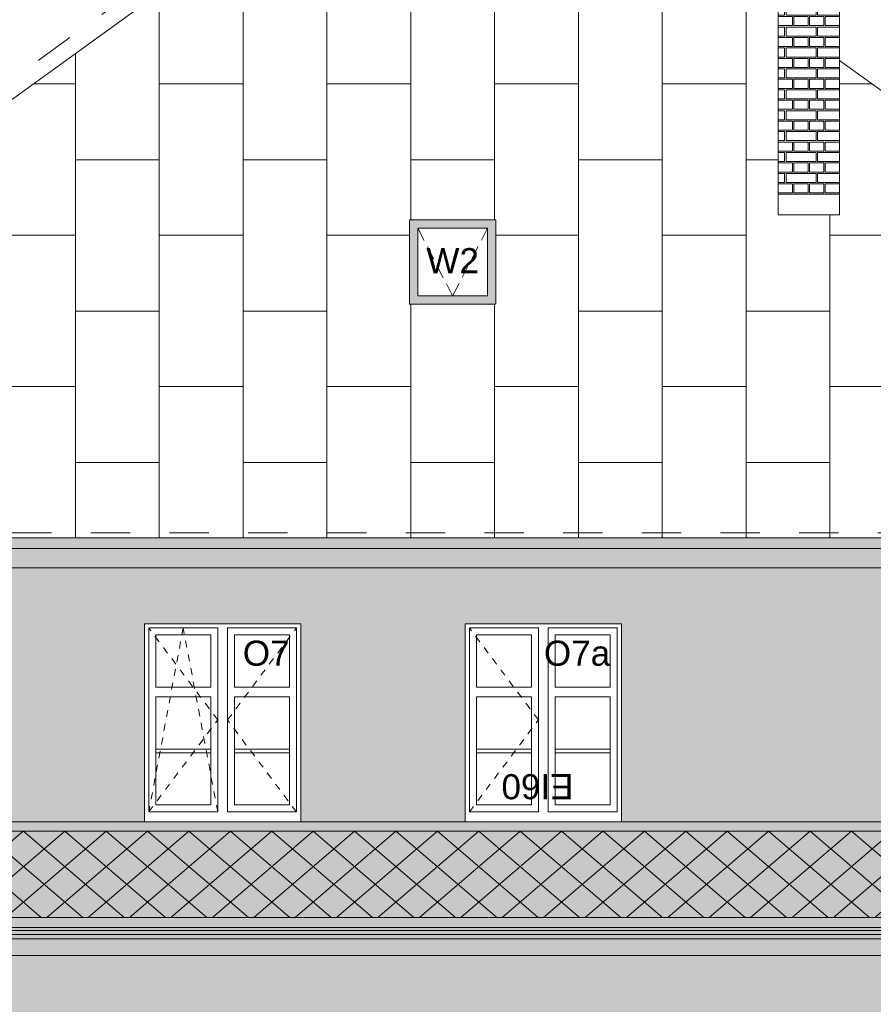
# Model space of a CAD drawing. Extents: x -396299 to -11759, y -15022 to 18278.
# Tile 201 of 205: x -37689 to -31567, y 7523 to 14587. Entities that reach past the tile are written whole.
import ezdxf

# ---------------------------------------------------------------- set-up
doc = ezdxf.new("R2010")
doc.units = 0
doc.header["$MEASUREMENT"] = 0
for name, pattern in [('Dashed', [564.444447, 282.222223, -282.222223]), ('Hidden Line', [100, 50, -50]), ('Krawędzie ukryte', [150, 100, -50])]:
    doc.linetypes.add(name, pattern=pattern)
for name, color, linetype, lineweight, true_color in [('A-Opisy_Nr_Pióra__88', 7, 'Continuous', 20, 0xfd4435), ('Arch kolorystyka_Nr_Pióra__102', 7, 'Continuous', 13, 0xcccccc), ('Arch okna_Nr_Pióra__114', 7, 'Continuous', 13, 0xf1d696), ('arch wypelnienia_Nr_Pióra__2', 7, 'Continuous', 13, 0x7f7f7f)]:
    doc.layers.add(name, color=color, linetype=linetype, lineweight=lineweight, true_color=true_color)
for name, color, linetype, lineweight in [('Arch okna_Nr_Pióra__32', 34, 'Continuous', 15), ('Arch opisy okien_Nr_Pióra__21', 7, 'Continuous', 13), ('INWENT DACH_Nr_Pióra__21', 7, 'Continuous', 13), ('INWENT DACH_Nr_Pióra__5', 7, 'Continuous', 13), ('INWENT KONST. DREWNIANA_Nr_Pióra__21', 7, 'Continuous', 13), ('INWENT ODWODNIENIE_Nr_Pióra__5', 7, 'Continuous', 13), ('INWENT. DRZWI_Nr_Pióra__21', 7, 'Continuous', 13), ('INWENT. OKNA_Nr_Pióra__21', 7, 'Continuous', 13), ('INWENT.ŚCIANY_Nr_Pióra__21', 7, 'Continuous', 13)]:
    doc.layers.add(name, color=color, linetype=linetype, lineweight=lineweight)
doc.styles.add('GENERATED_STYLE_8', font='arial.ttf')

# ---------------------------------------------------------------- blocks, each defined once
blk = doc.blocks.new('*X16')
at = {"layer": 'Arch kolorystyka_Nr_Pióra__102', "linetype": 'Continuous'}
for p, q in [((-32202.5, 14983.7), (-32248.7, 14983.7)), ((-32202.5, 14918.7), (-32202.5, 14983.7)), ((-31977.5, 14983.7), (-32192.5, 14983.7)), ((-32192.5, 14918.7), (-32192.5, 14983.7)), ((-31977.5, 14918.7), (-31977.5, 14983.7)), ((-31808.7, 14983.7), (-31967.5, 14983.7)), ((-31967.5, 14918.7), (-31967.5, 14983.7)), ((-32248.7, 14918.7), (-32202.5, 14918.7)), ((-32248.7, 14908.7), (-32146.2, 14908.7)), ((-32192.5, 14918.7), (-31977.5, 14918.7)), ((-32146.2, 14908.7), (-32146.2, 14843.7)), ((-32136.2, 14908.7), (-32136.2, 14843.7)), ((-32136.2, 14908.7), (-32033.7, 14908.7)), ((-32033.7, 14908.7), (-32033.7, 14843.7)), ((-32023.7, 14908.7), (-32023.7, 14843.7)), ((-32023.7, 14908.7), (-31921.2, 14908.7)), ((-31967.5, 14918.7), (-31808.7, 14918.7)), ((-31921.2, 14908.7), (-31921.2, 14843.7)), ((-31911.2, 14908.7), (-31911.2, 14843.7)), ((-31911.2, 14908.7), (-31808.7, 14908.7)), ((-32248.7, 14843.7), (-32146.2, 14843.7)), ((-32202.5, 14833.7), (-32248.7, 14833.7)), ((-32202.5, 14768.7), (-32202.5, 14833.7)), ((-31977.5, 14833.7), (-32192.5, 14833.7)), ((-32192.5, 14768.7), (-32192.5, 14833.7)), ((-32136.2, 14843.7), (-32033.7, 14843.7)), ((-32023.7, 14843.7), (-31921.2, 14843.7)), ((-31977.5, 14768.7), (-31977.5, 14833.7)), ((-31808.7, 14833.7), (-31967.5, 14833.7)), ((-31967.5, 14768.7), (-31967.5, 14833.7)), ((-31911.2, 14843.7), (-31808.7, 14843.7)), ((-32248.7, 14768.7), (-32202.5, 14768.7)), ((-32192.5, 14768.7), (-31977.5, 14768.7)), ((-31967.5, 14768.7), (-31808.7, 14768.7)), ((-32248.7, 14758.7), (-32146.2, 14758.7)), ((-32248.7, 14693.7), (-32146.2, 14693.7)), ((-32146.2, 14758.7), (-32146.2, 14693.7)), ((-32136.2, 14758.7), (-32136.2, 14693.7)), ((-32136.2, 14758.7), (-32033.7, 14758.7)), ((-32136.2, 14693.7), (-32033.7, 14693.7)), ((-32033.7, 14758.7), (-32033.7, 14693.7)), ((-32023.7, 14758.7), (-32023.7, 14693.7)), ((-32023.7, 14758.7), (-31921.2, 14758.7)), ((-32023.7, 14693.7), (-31921.2, 14693.7)), ((-31921.2, 14758.7), (-31921.2, 14693.7)), ((-31911.2, 14758.7), (-31911.2, 14693.7)), ((-31911.2, 14758.7), (-31808.7, 14758.7)), ((-31911.2, 14693.7), (-31808.7, 14693.7)), ((-32202.5, 14683.7), (-32248.7, 14683.7)), ((-32202.5, 14618.7), (-32202.5, 14683.7)), ((-31977.5, 14683.7), (-32192.5, 14683.7)), ((-32192.5, 14618.7), (-32192.5, 14683.7)), ((-31977.5, 14618.7), (-31977.5, 14683.7)), ((-31808.7, 14683.7), (-31967.5, 14683.7)), ((-31967.5, 14618.7), (-31967.5, 14683.7)), ((-32248.7, 14618.7), (-32202.5, 14618.7)), ((-32248.7, 14608.7), (-32146.2, 14608.7)), ((-32192.5, 14618.7), (-31977.5, 14618.7)), ((-32146.2, 14608.7), (-32146.2, 14543.7)), ((-32136.2, 14608.7), (-32136.2, 14543.7)), ((-32136.2, 14608.7), (-32033.7, 14608.7)), ((-32033.7, 14608.7), (-32033.7, 14543.7)), ((-32023.7, 14608.7), (-32023.7, 14543.7)), ((-32023.7, 14608.7), (-31921.2, 14608.7)), ((-31967.5, 14618.7), (-31808.7, 14618.7)), ((-31921.2, 14608.7), (-31921.2, 14543.7)), ((-31911.2, 14608.7), (-31911.2, 14543.7)), ((-31911.2, 14608.7), (-31808.7, 14608.7)), ((-32248.7, 14543.7), (-32146.2, 14543.7)), ((-32202.5, 14533.7), (-32248.7, 14533.7)), ((-32202.5, 14468.7), (-32202.5, 14533.7)), ((-31977.5, 14533.7), (-32192.5, 14533.7)), ((-32192.5, 14468.7), (-32192.5, 14533.7)), ((-32136.2, 14543.7), (-32033.7, 14543.7)), ((-32023.7, 14543.7), (-31921.2, 14543.7)), ((-31977.5, 14468.7), (-31977.5, 14533.7)), ((-31808.7, 14533.7), (-31967.5, 14533.7)), ((-31967.5, 14468.7), (-31967.5, 14533.7)), ((-31911.2, 14543.7), (-31808.7, 14543.7)), ((-32248.7, 14468.7), (-32202.5, 14468.7)), ((-32248.7, 14458.7), (-32146.2, 14458.7)), ((-32192.5, 14468.7), (-31977.5, 14468.7)), ((-32146.2, 14458.7), (-32146.2, 14393.7)), ((-32136.2, 14458.7), (-32136.2, 14393.7)), ((-32136.2, 14458.7), (-32033.7, 14458.7)), ((-32033.7, 14458.7), (-32033.7, 14393.7)), ((-32023.7, 14458.7), (-32023.7, 14393.7)), ((-32023.7, 14458.7), (-31921.2, 14458.7)), ((-31967.5, 14468.7), (-31808.7, 14468.7)), ((-31921.2, 14458.7), (-31921.2, 14393.7)), ((-31911.2, 14458.7), (-31911.2, 14393.7)), ((-31911.2, 14458.7), (-31808.7, 14458.7)), ((-32248.7, 14393.7), (-32146.2, 14393.7)), ((-32202.5, 14383.7), (-32248.7, 14383.7)), ((-32202.5, 14318.7), (-32202.5, 14383.7)), ((-31977.5, 14383.7), (-32192.5, 14383.7)), ((-32192.5, 14318.7), (-32192.5, 14383.7)), ((-32136.2, 14393.7), (-32033.7, 14393.7)), ((-32023.7, 14393.7), (-31921.2, 14393.7)), ((-31977.5, 14318.7), (-31977.5, 14383.7)), ((-31808.7, 14383.7), (-31967.5, 14383.7)), ((-31967.5, 14318.7), (-31967.5, 14383.7)), ((-31911.2, 14393.7), (-31808.7, 14393.7)), ((-32248.7, 14318.7), (-32202.5, 14318.7)), ((-32248.7, 14308.7), (-32146.2, 14308.7)), ((-32192.5, 14318.7), (-31977.5, 14318.7)), ((-32146.2, 14308.7), (-32146.2, 14243.7)), ((-32136.2, 14308.7), (-32136.2, 14243.7)), ((-32136.2, 14308.7), (-32033.7, 14308.7)), ((-32033.7, 14308.7), (-32033.7, 14243.7)), ((-32023.7, 14308.7), (-32023.7, 14243.7)), ((-32023.7, 14308.7), (-31921.2, 14308.7)), ((-31967.5, 14318.7), (-31808.7, 14318.7)), ((-31921.2, 14308.7), (-31921.2, 14243.7)), ((-31911.2, 14308.7), (-31911.2, 14243.7)), ((-31911.2, 14308.7), (-31808.7, 14308.7)), ((-32248.7, 14243.7), (-32146.2, 14243.7)), ((-32202.5, 14233.7), (-32248.7, 14233.7)), ((-32202.5, 14168.7), (-32202.5, 14233.7)), ((-31977.5, 14233.7), (-32192.5, 14233.7)), ((-32192.5, 14168.7), (-32192.5, 14233.7)), ((-32136.2, 14243.7), (-32033.7, 14243.7)), ((-32023.7, 14243.7), (-31921.2, 14243.7)), ((-31977.5, 14168.7), (-31977.5, 14233.7)), ((-31808.7, 14233.7), (-31967.5, 14233.7)), ((-31967.5, 14168.7), (-31967.5, 14233.7)), ((-31911.2, 14243.7), (-31808.7, 14243.7)), ((-32248.7, 14168.7), (-32202.5, 14168.7)), ((-32248.7, 14158.7), (-32146.2, 14158.7)), ((-32192.5, 14168.7), (-31977.5, 14168.7)), ((-32146.2, 14158.7), (-32146.2, 14093.7)), ((-32136.2, 14158.7), (-32136.2, 14093.7)), ((-32136.2, 14158.7), (-32033.7, 14158.7)), ((-32033.7, 14158.7), (-32033.7, 14093.7)), ((-32023.7, 14158.7), (-32023.7, 14093.7)), ((-32023.7, 14158.7), (-31921.2, 14158.7)), ((-31967.5, 14168.7), (-31808.7, 14168.7)), ((-31921.2, 14158.7), (-31921.2, 14093.7)), ((-31911.2, 14158.7), (-31911.2, 14093.7)), ((-31911.2, 14158.7), (-31808.7, 14158.7)), ((-32248.7, 14093.7), (-32146.2, 14093.7)), ((-32202.5, 14083.7), (-32248.7, 14083.7)), ((-32202.5, 14018.7), (-32202.5, 14083.7)), ((-31977.5, 14083.7), (-32192.5, 14083.7)), ((-32192.5, 14018.7), (-32192.5, 14083.7)), ((-32136.2, 14093.7), (-32033.7, 14093.7)), ((-32023.7, 14093.7), (-31921.2, 14093.7)), ((-31977.5, 14018.7), (-31977.5, 14083.7)), ((-31808.7, 14083.7), (-31967.5, 14083.7)), ((-31967.5, 14018.7), (-31967.5, 14083.7)), ((-31911.2, 14093.7), (-31808.7, 14093.7)), ((-32248.7, 14018.7), (-32202.5, 14018.7)), ((-32248.7, 14008.7), (-32146.2, 14008.7)), ((-32192.5, 14018.7), (-31977.5, 14018.7)), ((-32146.2, 14008.7), (-32146.2, 13943.7)), ((-32136.2, 14008.7), (-32136.2, 13943.7)), ((-32136.2, 14008.7), (-32033.7, 14008.7)), ((-32033.7, 14008.7), (-32033.7, 13943.7)), ((-32023.7, 14008.7), (-32023.7, 13943.7)), ((-32023.7, 14008.7), (-31921.2, 14008.7)), ((-31967.5, 14018.7), (-31808.7, 14018.7)), ((-31921.2, 14008.7), (-31921.2, 13943.7)), ((-31911.2, 14008.7), (-31911.2, 13943.7)), ((-31911.2, 14008.7), (-31808.7, 14008.7)), ((-32248.7, 13943.7), (-32146.2, 13943.7)), ((-32202.5, 13933.7), (-32248.7, 13933.7)), ((-32202.5, 13868.7), (-32202.5, 13933.7)), ((-31977.5, 13933.7), (-32192.5, 13933.7)), ((-32192.5, 13868.7), (-32192.5, 13933.7)), ((-32136.2, 13943.7), (-32033.7, 13943.7)), ((-32023.7, 13943.7), (-31921.2, 13943.7)), ((-31977.5, 13868.7), (-31977.5, 13933.7)), ((-31808.7, 13933.7), (-31967.5, 13933.7)), ((-31967.5, 13868.7), (-31967.5, 13933.7)), ((-31911.2, 13943.7), (-31808.7, 13943.7)), ((-32248.7, 13868.7), (-32202.5, 13868.7)), ((-32248.7, 13858.7), (-32146.2, 13858.7)), ((-32192.5, 13868.7), (-31977.5, 13868.7)), ((-32146.2, 13858.7), (-32146.2, 13793.7)), ((-32136.2, 13858.7), (-32136.2, 13793.7)), ((-32136.2, 13858.7), (-32033.7, 13858.7)), ((-32033.7, 13858.7), (-32033.7, 13793.7)), ((-32023.7, 13858.7), (-32023.7, 13793.7)), ((-32023.7, 13858.7), (-31921.2, 13858.7)), ((-31967.5, 13868.7), (-31808.7, 13868.7)), ((-31921.2, 13858.7), (-31921.2, 13793.7)), ((-31911.2, 13858.7), (-31911.2, 13793.7)), ((-31911.2, 13858.7), (-31808.7, 13858.7)), ((-32248.7, 13793.7), (-32146.2, 13793.7)), ((-32202.5, 13783.7), (-32248.7, 13783.7)), ((-32202.5, 13718.7), (-32202.5, 13783.7)), ((-31977.5, 13783.7), (-32192.5, 13783.7)), ((-32192.5, 13718.7), (-32192.5, 13783.7)), ((-32136.2, 13793.7), (-32033.7, 13793.7)), ((-32023.7, 13793.7), (-31921.2, 13793.7)), ((-31977.5, 13718.7), (-31977.5, 13783.7)), ((-31808.7, 13783.7), (-31967.5, 13783.7)), ((-31967.5, 13718.7), (-31967.5, 13783.7)), ((-31911.2, 13793.7), (-31808.7, 13793.7)), ((-32248.7, 13718.7), (-32202.5, 13718.7)), ((-32248.7, 13708.7), (-32146.2, 13708.7)), ((-32192.5, 13718.7), (-31977.5, 13718.7)), ((-32146.2, 13708.7), (-32146.2, 13643.7)), ((-32136.2, 13708.7), (-32136.2, 13643.7)), ((-32136.2, 13708.7), (-32033.7, 13708.7)), ((-32033.7, 13708.7), (-32033.7, 13643.7)), ((-32023.7, 13708.7), (-32023.7, 13643.7)), ((-32023.7, 13708.7), (-31921.2, 13708.7)), ((-31967.5, 13718.7), (-31808.7, 13718.7)), ((-31921.2, 13708.7), (-31921.2, 13643.7)), ((-31911.2, 13708.7), (-31911.2, 13643.7)), ((-31911.2, 13708.7), (-31808.7, 13708.7)), ((-32248.7, 13643.7), (-32146.2, 13643.7)), ((-32202.5, 13633.7), (-32248.7, 13633.7)), ((-32202.5, 13568.7), (-32202.5, 13633.7)), ((-31977.5, 13633.7), (-32192.5, 13633.7)), ((-32192.5, 13568.7), (-32192.5, 13633.7)), ((-32136.2, 13643.7), (-32033.7, 13643.7)), ((-32023.7, 13643.7), (-31921.2, 13643.7)), ((-31977.5, 13568.7), (-31977.5, 13633.7)), ((-31808.7, 13633.7), (-31967.5, 13633.7)), ((-31967.5, 13568.7), (-31967.5, 13633.7)), ((-31911.2, 13643.7), (-31808.7, 13643.7)), ((-32248.7, 13568.7), (-32202.5, 13568.7)), ((-32192.5, 13568.7), (-31977.5, 13568.7)), ((-31967.5, 13568.7), (-31808.7, 13568.7)), ((-32248.7, 13558.7), (-32146.2, 13558.7)), ((-32248.7, 13493.7), (-32146.2, 13493.7)), ((-32146.2, 13558.7), (-32146.2, 13493.7)), ((-32136.2, 13558.7), (-32136.2, 13493.7)), ((-32136.2, 13558.7), (-32033.7, 13558.7)), ((-32136.2, 13493.7), (-32033.7, 13493.7)), ((-32033.7, 13558.7), (-32033.7, 13493.7)), ((-32023.7, 13558.7), (-32023.7, 13493.7)), ((-32023.7, 13558.7), (-31921.2, 13558.7)), ((-32023.7, 13493.7), (-31921.2, 13493.7)), ((-31921.2, 13558.7), (-31921.2, 13493.7)), ((-31911.2, 13558.7), (-31911.2, 13493.7)), ((-31911.2, 13558.7), (-31808.7, 13558.7)), ((-31911.2, 13493.7), (-31808.7, 13493.7)), ((-32202.5, 13483.7), (-32248.7, 13483.7)), ((-32202.5, 13418.7), (-32202.5, 13483.7)), ((-31977.5, 13483.7), (-32192.5, 13483.7)), ((-32192.5, 13418.7), (-32192.5, 13483.7)), ((-31977.5, 13418.7), (-31977.5, 13483.7)), ((-31808.7, 13483.7), (-31967.5, 13483.7)), ((-31967.5, 13418.7), (-31967.5, 13483.7)), ((-32248.7, 13418.7), (-32202.5, 13418.7)), ((-32248.7, 13408.7), (-32146.2, 13408.7)), ((-32192.5, 13418.7), (-31977.5, 13418.7)), ((-32146.2, 13408.7), (-32146.2, 13343.7)), ((-32136.2, 13408.7), (-32136.2, 13343.7)), ((-32136.2, 13408.7), (-32033.7, 13408.7)), ((-32033.7, 13408.7), (-32033.7, 13343.7)), ((-32023.7, 13408.7), (-32023.7, 13343.7)), ((-32023.7, 13408.7), (-31921.2, 13408.7)), ((-31967.5, 13418.7), (-31808.7, 13418.7)), ((-31921.2, 13408.7), (-31921.2, 13343.7)), ((-31911.2, 13408.7), (-31911.2, 13343.7)), ((-31911.2, 13408.7), (-31808.7, 13408.7)), ((-32248.7, 13343.7), (-32146.2, 13343.7)), ((-32136.2, 13343.7), (-32033.7, 13343.7)), ((-32023.7, 13343.7), (-31921.2, 13343.7)), ((-31911.2, 13343.7), (-31808.7, 13343.7))]:
    blk.add_line(p, q, dxfattribs=at)
blk = doc.blocks.new('Wypełnienie_8')
at = {"layer": 'Arch kolorystyka_Nr_Pióra__102', "linetype": 'Continuous'}
blk.add_blockref('*X16', (0, 0), dxfattribs=at)

msp = doc.modelspace()

# ---------------------------------------------------------------- hatches: boundary and pattern name
at = {"layer": 'Arch okna_Nr_Pióra__114', "linetype": 'Continuous', "lineweight": 0, "true_color": 0x3c3525}
for points in [[(-27763.7, 10793.4), (-41393.7, 10793.4), (-41393.7, 10653.2), (-27763.7, 10653.2)], [(-41393.7, 7873.2), (-27763.7, 7873.2), (-27763.7, 8075), (-41393.7, 8075)]]:
    msp.add_hatch(color=39, dxfattribs=at).paths.add_polyline_path(points, flags=0)
at = {"layer": 'Arch okna_Nr_Pióra__114', "linetype": 'Continuous', "lineweight": 0, "true_color": 0x786b4b}
for points in [[(-27763.7, 8833.2), (-27763.7, 10653.2), (-41393.7, 10653.2), (-41393.7, 8833.2), (-40593.7, 8833.2), (-40593.7, 10253.2), (-39473.7, 10253.2), (-39473.7, 8833.2), (-36793.7, 8833.2), (-36793.7, 10253.2), (-35673.7, 10253.2), (-35673.7, 8833.2), (-34493.7, 8833.2), (-34493.7, 10253.2), (-33373.7, 10253.2), (-33373.7, 8833.2), (-30338.7, 8833.2), (-30338.7, 10253.2), (-29218.7, 10253.2), (-29218.7, 8833.2)], [(-41393.7, 7393.2), (-27763.7, 7393.2), (-27763.7, 7873.2), (-41393.7, 7873.2)]]:
    msp.add_hatch(color=47, dxfattribs=at).paths.add_polyline_path(points, flags=0)
at = {"layer": 'Arch okna_Nr_Pióra__32', "linetype": 'Continuous', "lineweight": 0, "true_color": 0x603000}
h = msp.add_hatch(color=48, dxfattribs=at)
h.paths.add_polyline_path([(-34893.7, 12544.7), (-34273.7, 12544.7), (-34273.7, 13150.6), (-34893.7, 13150.6)], flags=0)
h.paths.add_polyline_path([(-34833.7, 13090.6), (-34333.7, 13090.6), (-34333.7, 12604.7), (-34833.7, 12604.7)], flags=0)
for points in [[(-42248.7, 10868.4, 0.194941), (-42226.6, 10815.7, 0.195791), (-42174.3, 10794), (-42173.7, 10793.4), (-26993.7, 10793.4), (-26993.7, 10794, 0.414214), (-26918.7, 10869), (-26919.3, 10868.4), (-26993.7, 10868.4), (-26993.7, 10869)], [(-41393.7, 8765), (-27763.7, 8765), (-27763.7, 8833.2), (-41393.7, 8833.2)], [(-41393.7, 8765), (-41393.7, 8145.4), (-27763.7, 8145.4), (-27763.7, 8765)], [(-27763.7, 8145.4), (-41393.7, 8145.4), (-41393.7, 8075), (-27763.7, 8075)]]:
    msp.add_hatch(color=48, dxfattribs=at).paths.add_polyline_path(points, flags=0)
at = {"layer": 'arch wypelnienia_Nr_Pióra__2', "linetype": 'Continuous'}
h = msp.add_hatch(dxfattribs=at)
h.set_pattern_fill('Concrete_Block', color=256, style=0, pattern_type=2)
h.set_pattern_definition([(40.6013, (-27268.74, 8764.96), (-148.4924, 127.2792), []), (139.3987, (-27268.74, 8764.96), (148.4924, 127.2792), [])])
h.paths.add_polyline_path([(-41393.7, 8145.4), (-27763.7, 8145.4), (-27763.7, 8765), (-41393.7, 8765)], flags=0)

# ---------------------------------------------------------------- linework, layer by layer
at = {"layer": 'A-Opisy_Nr_Pióra__88', "linetype": 'Dashed'}
for p, q in [((-34583.7, 16443.2), (-40438.4, 12212.2)), ((-42258.2, 10904.4), (-26919.3, 10904.4))]:
    msp.add_line(p, q, dxfattribs=at)
at = {"layer": 'arch wypelnienia_Nr_Pióra__2', "linetype": 'Continuous'}
for p, q in [((-34884.3, 16082.5), (-34884.3, 13150.6)), ((-34283.1, 16082.5), (-34283.1, 13150.6)), ((-35485.5, 15648.1), (-35485.5, 10869)), ((-33681.9, 15648.1), (-33681.9, 10869)), ((-36086.7, 15213.6), (-36086.7, 10869)), ((-33080.7, 15213.6), (-33080.7, 10869)), ((-36687.9, 14779.1), (-36687.9, 10869)), ((-32479.5, 14779.1), (-32479.5, 10869)), ((-37289.1, 14344.7), (-37289.1, 10869)), ((-37289.1, 14127.5), (-37589.7, 14127.5)), ((-36086.7, 14127.5), (-36687.9, 14127.5)), ((-34884.3, 14127.5), (-35485.5, 14127.5)), ((-34283.1, 14127.5), (-33681.9, 14127.5)), ((-33080.7, 14127.5), (-32479.5, 14127.5)), ((-31808.7, 14127.5), (-31577.7, 14127.5)), ((-36687.9, 13581.3), (-37289.1, 13581.3)), ((-35485.5, 13581.3), (-36086.7, 13581.3)), ((-34884.3, 13581.3), (-34283.1, 13581.3)), ((-33681.9, 13581.3), (-33080.7, 13581.3)), ((-32479.5, 13581.3), (-32248.7, 13581.3)), ((-31878.3, 13185.7), (-31878.3, 10869)), ((-37289.1, 13041.3), (-37890.3, 13041.3)), ((-36086.7, 13041.3), (-36687.9, 13041.3)), ((-34893.7, 13041.3), (-35485.5, 13041.3)), ((-34273.7, 13041.3), (-33681.9, 13041.3)), ((-33080.7, 13041.3), (-32479.5, 13041.3)), ((-31878.3, 13041.3), (-31277.1, 13041.3)), ((-34884.3, 12544.7), (-34884.3, 10869)), ((-34283.1, 12544.7), (-34283.1, 10869)), ((-36687.9, 12495.1), (-37289.1, 12495.1)), ((-35485.5, 12495.1), (-36086.7, 12495.1)), ((-33681.9, 12495.1), (-33080.7, 12495.1)), ((-32479.5, 12495.1), (-31878.3, 12495.1)), ((-37289.1, 11955.1), (-37890.3, 11955.1)), ((-36086.7, 11955.1), (-36687.9, 11955.1)), ((-34884.3, 11955.1), (-35485.5, 11955.1)), ((-34283.1, 11955.1), (-33681.9, 11955.1)), ((-33080.7, 11955.1), (-32479.5, 11955.1)), ((-31878.3, 11955.1), (-31277.1, 11955.1)), ((-36687.9, 11409), (-37289.1, 11409)), ((-35485.5, 11409), (-36086.7, 11409)), ((-34884.3, 11409), (-34283.1, 11409)), ((-33681.9, 11409), (-33080.7, 11409)), ((-32479.5, 11409), (-31878.3, 11409))]:
    msp.add_line(p, q, dxfattribs=at)
at = {"layer": 'INWENT DACH_Nr_Pióra__21', "linetype": 'Continuous'}
for p, q in [((-34583.7, 16299.8), (-42098.7, 10869)), ((-32248.7, 14993.7), (-32248.7, 13185.7)), ((-31808.7, 14993.7), (-31808.7, 13185.7)), ((-31808.7, 14294.4), (-27068.7, 10869)), ((-32248.7, 13335.7), (-31808.7, 13335.7)), ((-32248.7, 13185.7), (-31808.7, 13185.7)), ((-42098.7, 10869), (-27068.7, 10869))]:
    msp.add_line(p, q, dxfattribs=at)
at = {"layer": 'INWENT DACH_Nr_Pióra__5', "linetype": 'Continuous'}
for p, q in [((-27763.7, 8145.4), (-41393.7, 8145.4)), ((-27763.7, 8075), (-41393.7, 8075)), ((-27763.7, 8053.2), (-41393.7, 8053.2)), ((-27763.7, 8023.2), (-41393.7, 8023.2)), ((-27763.7, 7993.2), (-41393.7, 7993.2)), ((-27763.7, 7873.2), (-41393.7, 7873.2))]:
    msp.add_line(p, q, dxfattribs=at)
at = {"layer": 'INWENT KONST. DREWNIANA_Nr_Pióra__21', "linetype": 'Continuous'}
msp.add_line((-41393.7, 10653.2), (-27763.7, 10653.2), dxfattribs=at)
at = {"layer": 'INWENT ODWODNIENIE_Nr_Pióra__5', "linetype": 'Continuous'}
for p, q in [((-42248.7, 10868.4), (-26919.3, 10868.4)), ((-41393.7, 10793.4), (-27763.7, 10793.4))]:
    msp.add_line(p, q, dxfattribs=at)
at = {"layer": 'INWENT. DRZWI_Nr_Pióra__21', "linetype": 'Continuous'}
for p, q in [((-36763.7, 10223.2), (-36268.7, 10223.2)), ((-36763.7, 10223.2), (-36763.7, 8903.2)), ((-36713.7, 10173.2), (-36318.7, 10173.2)), ((-36713.7, 10173.2), (-36713.7, 9799.2)), ((-36318.7, 9799.2), (-36318.7, 10173.2)), ((-36268.7, 8903.2), (-36268.7, 10223.2)), ((-36198.7, 8903.2), (-36198.7, 10223.2)), ((-36198.7, 10223.2), (-35703.7, 10223.2)), ((-36148.7, 10173.2), (-35753.7, 10173.2)), ((-36148.7, 9799.2), (-36148.7, 10173.2)), ((-35753.7, 10173.2), (-35753.7, 9799.2)), ((-35703.7, 10223.2), (-35703.7, 8903.2)), ((-34463.7, 10223.2), (-33968.7, 10223.2)), ((-34463.7, 10223.2), (-34463.7, 8903.2)), ((-34413.7, 10173.2), (-34018.7, 10173.2)), ((-34413.7, 10173.2), (-34413.7, 9799.2)), ((-34018.7, 9799.2), (-34018.7, 10173.2)), ((-33968.7, 8903.2), (-33968.7, 10223.2)), ((-33898.7, 8903.2), (-33898.7, 10223.2)), ((-33898.7, 10223.2), (-33403.7, 10223.2)), ((-33848.7, 10173.2), (-33453.7, 10173.2)), ((-33848.7, 9799.2), (-33848.7, 10173.2)), ((-33453.7, 10173.2), (-33453.7, 9799.2)), ((-33403.7, 10223.2), (-33403.7, 8903.2)), ((-36713.7, 9799.2), (-36318.7, 9799.2)), ((-35753.7, 9799.2), (-36148.7, 9799.2)), ((-34413.7, 9799.2), (-34018.7, 9799.2)), ((-33453.7, 9799.2), (-33848.7, 9799.2)), ((-36713.7, 9729.2), (-36318.7, 9729.2)), ((-36713.7, 9729.2), (-36713.7, 8953.2)), ((-36318.7, 8953.2), (-36318.7, 9729.2)), ((-36148.7, 8953.2), (-36148.7, 9729.2)), ((-35753.7, 9729.2), (-36148.7, 9729.2)), ((-35753.7, 9729.2), (-35753.7, 8953.2)), ((-34413.7, 9729.2), (-34018.7, 9729.2)), ((-34413.7, 9729.2), (-34413.7, 8953.2)), ((-34018.7, 8953.2), (-34018.7, 9729.2)), ((-33848.7, 8953.2), (-33848.7, 9729.2)), ((-33453.7, 9729.2), (-33848.7, 9729.2)), ((-33453.7, 9729.2), (-33453.7, 8953.2)), ((-36713.7, 9354.2), (-36318.7, 9354.2)), ((-36713.7, 9328.2), (-36318.7, 9328.2)), ((-35753.7, 9354.2), (-36148.7, 9354.2)), ((-35753.7, 9328.2), (-36148.7, 9328.2)), ((-34413.7, 9354.2), (-34018.7, 9354.2)), ((-34413.7, 9328.2), (-34018.7, 9328.2)), ((-33453.7, 9354.2), (-33848.7, 9354.2)), ((-33453.7, 9328.2), (-33848.7, 9328.2)), ((-36763.7, 8903.2), (-36268.7, 8903.2)), ((-36713.7, 8953.2), (-36318.7, 8953.2)), ((-36198.7, 8903.2), (-35703.7, 8903.2)), ((-36148.7, 8953.2), (-35753.7, 8953.2)), ((-34463.7, 8903.2), (-33968.7, 8903.2)), ((-34413.7, 8953.2), (-34018.7, 8953.2)), ((-33898.7, 8903.2), (-33403.7, 8903.2)), ((-33848.7, 8953.2), (-33453.7, 8953.2))]:
    msp.add_line(p, q, dxfattribs=at)
at = {"layer": 'INWENT. DRZWI_Nr_Pióra__21', "linetype": 'Hidden Line'}
for p, q in [((-36268.7, 9563.2), (-36763.7, 10223.2)), ((-36516.2, 10223.2), (-36763.7, 8903.2)), ((-36268.7, 8903.2), (-36516.2, 10223.2)), ((-36198.7, 9563.2), (-35703.7, 10223.2)), ((-33968.7, 9563.2), (-34463.7, 10223.2)), ((-36763.7, 8903.2), (-36268.7, 9563.2)), ((-35703.7, 8903.2), (-36198.7, 9563.2)), ((-34463.7, 8903.2), (-33968.7, 9563.2))]:
    msp.add_line(p, q, dxfattribs=at)
at = {"layer": 'INWENT. OKNA_Nr_Pióra__21', "linetype": 'Continuous'}
for p, q in [((-34893.7, 12544.7), (-34893.7, 13150.6)), ((-34893.7, 13150.6), (-34273.7, 13150.6)), ((-34273.7, 13150.6), (-34273.7, 12544.7)), ((-34833.7, 12604.7), (-34833.7, 13090.6)), ((-34833.7, 13090.6), (-34333.7, 13090.6)), ((-34333.7, 13090.6), (-34333.7, 12604.7)), ((-34333.7, 12604.7), (-34833.7, 12604.7)), ((-34273.7, 12544.7), (-34893.7, 12544.7))]:
    msp.add_line(p, q, dxfattribs=at)
at = {"layer": 'INWENT. OKNA_Nr_Pióra__21', "linetype": 'Krawędzie ukryte'}
for p, q in [((-34833.7, 13090.6), (-34583.7, 12604.7)), ((-34583.7, 12604.7), (-34333.7, 13090.6))]:
    msp.add_line(p, q, dxfattribs=at)
at = {"layer": 'INWENT.ŚCIANY_Nr_Pióra__21', "linetype": 'Continuous'}
for p, q in [((-36793.7, 10253.2), (-36793.7, 8833.2)), ((-36793.7, 10253.2), (-35673.7, 10253.2)), ((-35673.7, 10253.2), (-35673.7, 8833.2)), ((-34493.7, 10253.2), (-34493.7, 8833.2)), ((-34493.7, 10253.2), (-33373.7, 10253.2)), ((-33373.7, 10253.2), (-33373.7, 8833.2)), ((-27763.7, 8833.2), (-41393.7, 8833.2)), ((-36793.7, 8833.2), (-35673.7, 8833.2)), ((-34493.7, 8833.2), (-33373.7, 8833.2)), ((-27763.7, 8765), (-41393.7, 8765))]:
    msp.add_line(p, q, dxfattribs=at)

# ---------------------------------------------------------------- block references
at = {"layer": 'Arch kolorystyka_Nr_Pióra__102', "linetype": 'Continuous'}
msp.add_blockref('Wypełnienie_8', (0, 0), dxfattribs=at)

# ---------------------------------------------------------------- texts
at = {"layer": 'Arch opisy okien_Nr_Pióra__21', "linetype": 'Continuous', "char_height": 180, "style": 'GENERATED_STYLE_8'}
for s, insert, attachment_point in [('{W2}', (-34583.7, 12947.9), 2), ('{O7}', (-35753.7, 10132), 3), ('{O7a}', (-33453.7, 10132), 3)]:
    msp.add_mtext(s, dxfattribs=dict(at, insert=insert, attachment_point=attachment_point))
at = {"layer": 'Arch opisy okien_Nr_Pióra__21', "linetype": 'Continuous', "insert": (-34233.5, 8994.3), "char_height": 180, "attachment_point": 3, "rotation": 180, "style": 'GENERATED_STYLE_8'}
msp.add_mtext('{EI60}', dxfattribs=at)

doc.saveas('drawing.dxf')
